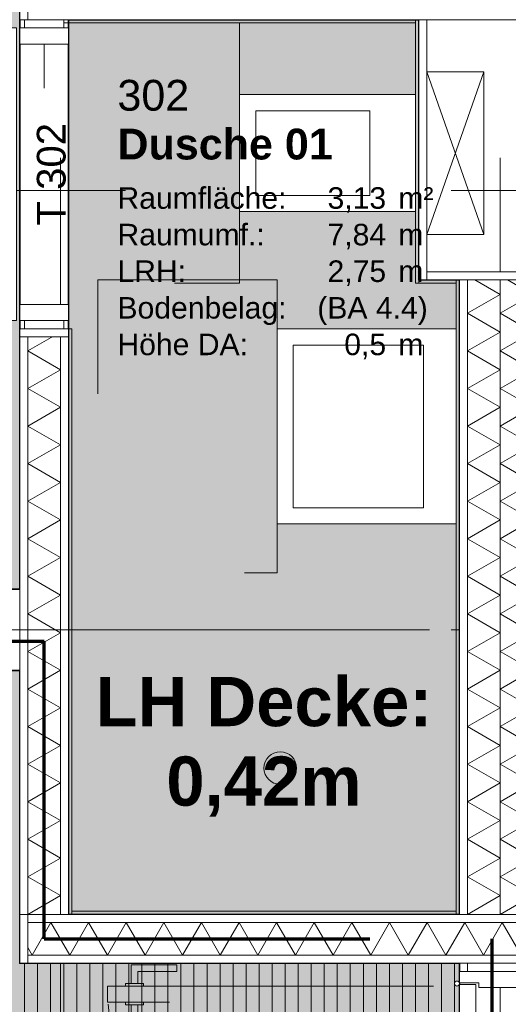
# Model space of a CAD drawing. Header units: metres. Extents: x -49 to 152, y -127 to 99.
# Tile 119 of 177: x -14.97 to -13.47, y -6.55 to -3.52. Entities that reach past the tile are written whole.
import ezdxf
from ezdxf.enums import TextEntityAlignment as Align

# ---------------------------------------------------------------- set-up
doc = ezdxf.new("R2010")
doc.units = ezdxf.units.M
for name, pattern in [('Achsen 01', [5.291531, 3.175, -1.058062, 0.352704, -0.705764]), ('gestrichelt - 01', [2, 1, -1]), ('Raster 01', [2, 1, -1])]:
    doc.linetypes.add(name, pattern=pattern)
for name, color, linetype, lineweight in [('024_Fliesen_Plattenarbeiten-340 Fliesen', 7, 'Continuous', 9), ('027_Tischlerarbeiten-340 Innentüren', 7, 'Continuous', 9), ('031_Metallbauarbeiten-340 Innentüren _ Elemente', 7, 'Continuous', 9), ('039_Trockenbauarbeiten-340 Gipskarton', 7, 'Continuous', 9), ('_1.35m (3D)', 7, 'Continuous', 9), ('_GRU (2D)', 7, 'Continuous', 9), ('_OG 3 (2D)', 7, 'Continuous', 9), ('_OG 3 - DS (2D)', 7, 'Continuous', 9), ('AV1-Brandschutzkonzept-Brandschutzkonzept', 7, 'Continuous', 5), ('AV1-Stempel-Raumstempel', 7, 'Continuous', 9), ('Keine', 7, 'Continuous', 9)]:
    doc.layers.add(name, color=color, linetype=linetype, lineweight=lineweight)
for name, color, linetype, lineweight, true_color in [('031_Metallbauarbeiten-350 Lamellendecke DS', 7, 'Continuous', 35, 0x666666), ('039_Trockenbauarbeiten-340 Dämmung', 7, 'Continuous', 9, 0xc0c0c0), ('039_Trockenbauarbeiten-350 Deckenspiegel', 7, 'Continuous', 35, 0x008011), ('045_Sanitärausstattung-allg.', 9, 'Continuous', 9, 0x808080), ('AV1-Achsen', 1, 'Achsen 01', 18, 0xff0000), ('AV1-Raster', 7, 'Raster 01', 9, 0xa6a6a6), ('AV1-Stempel-Türnummern', 7, 'Continuous', 100, 0x02abea)]:
    doc.layers.add(name, color=color, linetype=linetype, lineweight=lineweight, true_color=true_color)
doc.styles.add('Arial', font='arial.ttf')
doc.styles.add('Arial (bold)', font='arialbd.ttf')

# ---------------------------------------------------------------- blocks, each defined once
blk = doc.blocks.new('Group-4')
at = {"layer": 'AV1-Raster'}
for p, q in [((-14.85, -22.95), (-14.85, 1.35)), ((-13.5, -22.95), (-13.5, 1.35)), ((1.35, -4.05), (-40.5, -4.05)), ((1.35, -5.4), (-40.5, -5.4))]:
    blk.add_line(p, q, dxfattribs=at)
blk = doc.blocks.new('1.35m (3D)')
at = {"layer": 'AV1-Raster', "color": 7}
blk.add_blockref('Group-4', (0, 0), dxfattribs=at)
blk = doc.blocks.new('OG 3 - DS (2D)')
at = {"layer": '031_Metallbauarbeiten-350 Lamellendecke DS', "linetype": 'Continuous', "lineweight": 0, "transparency": 33554483}
blk.add_hatch(color=55, dxfattribs=at).paths.add_polyline_path([(-14.975, -3.375), (-16.075, -3.375), (-16.075, -5.275), (-14.975, -5.275)])
at = {"layer": '031_Metallbauarbeiten-350 Lamellendecke DS', "linetype": 'Continuous', "lineweight": 0, "transparency": 33554508}
blk.add_hatch(color=254, dxfattribs=at).paths.add_polyline_path([(-22.825, -5.525), (-22.825, -7.975), (-16.075, -7.975), (-16.075, -13.625), (-22.825, -13.625), (-22.825, -16.075), (-13.625, -16.075), (-13.625, -6.425), (-14.975, -6.425), (-14.975, -5.525)])
at = {"layer": '031_Metallbauarbeiten-350 Lamellendecke DS', "linetype": 'Continuous', "lineweight": 9, "transparency": 33554508}
h = blk.add_hatch(dxfattribs=at)
h.set_pattern_fill('Lamellendecke', color=252, style=0, pattern_type=2)
h.set_pattern_definition([(90, (0, 0), (0.04, 0), [])])
h.paths.add_polyline_path([(-22.825, -5.525), (-22.825, -7.975), (-16.075, -7.975), (-16.075, -13.625), (-22.825, -13.625), (-22.825, -16.075), (-13.625, -16.075), (-13.625, -6.425), (-14.975, -6.425), (-14.975, -5.525)])
at = {"layer": '039_Trockenbauarbeiten-350 Deckenspiegel', "linetype": 'Continuous', "lineweight": 0, "transparency": 33554483}
for points in [[(-16.075, -3.375), (-14.975, -3.375), (-14.975, -5.275), (-16.075, -5.275)], [(-14.825, -3.525), (-14.825, -6.275), (-13.625, -6.275), (-13.625, -4.325), (-13.75, -4.325), (-13.75, -3.525)]]:
    blk.add_hatch(color=106, dxfattribs=at).paths.add_polyline_path(points)
at = {"layer": '031_Metallbauarbeiten-350 Lamellendecke DS', "color": 251, "linetype": 'Continuous', "lineweight": 35, "transparency": 33554687, "flags": 128}
blk.add_lwpolyline([(-14.975, -3.375), (-16.075, -3.375), (-16.075, -5.275), (-14.975, -5.275)], close=True, dxfattribs=at)
at = {"layer": '031_Metallbauarbeiten-350 Lamellendecke DS', "flags": 128}
blk.add_lwpolyline([(-22.825, -5.525), (-22.825, -7.975), (-16.075, -7.975), (-16.075, -13.625), (-22.825, -13.625), (-22.825, -16.075), (-13.625, -16.075), (-13.625, -6.425), (-14.975, -6.425), (-14.975, -5.525)], close=True, dxfattribs=at)
at = {"layer": '039_Trockenbauarbeiten-350 Deckenspiegel', "flags": 128}
for points in [[(-16.075, -3.375), (-14.975, -3.375), (-14.975, -5.275), (-16.075, -5.275)], [(-14.825, -3.525), (-14.825, -6.275), (-13.625, -6.275), (-13.625, -4.325), (-13.75, -4.325), (-13.75, -3.525)]]:
    blk.add_lwpolyline(points, close=True, dxfattribs=at)
at = {"layer": '039_Trockenbauarbeiten-350 Deckenspiegel', "insert": (-14.2253, -5.76), "char_height": 0.15131, "attachment_point": 5, "line_spacing_factor": 0.969122, "style": 'Arial (bold)'}
blk.add_mtext('LH Decke: \\P0,42m', dxfattribs=at)
blk = doc.blocks.new('Group-65')
at = {"layer": '045_Sanitärausstattung-allg.', "linetype": 'Raster 01', "flags": 128}
blk.add_lwpolyline([(-14.3, -3.535), (-14.3, -4.335), (-14.9, -4.335), (-14.9, -3.535)], close=True, dxfattribs=at)
at = {"color": 255, "transparency": 33554559}
blk.add_wipeout([(-13.76, -3.755), (-13.76, -4.115), (-14.3, -4.115), (-14.3, -3.755)], dxfattribs=at).dxf.layer = '045_Sanitärausstattung-allg.'
at = {"layer": '045_Sanitärausstattung-allg.', "flags": 128}
for points in [[(-13.76, -3.755), (-13.76, -4.115), (-14.3, -4.115), (-14.3, -3.755)], [(-13.9, -3.805), (-13.9, -4.065), (-14.25, -4.065), (-14.25, -3.805)]]:
    blk.add_lwpolyline(points, close=True, dxfattribs=at)
blk = doc.blocks.new('Group-66')
at = {"layer": '045_Sanitärausstattung-allg.', "color": 7}
blk.add_blockref('Group-65', (0, 0), dxfattribs=at)
blk = doc.blocks.new('Group-67')
at = {"layer": '045_Sanitärausstattung-allg.', "linetype": 'Raster 01', "flags": 128}
blk.add_lwpolyline([(-14.185, -4.325), (-14.185, -5.225), (-14.735, -5.225), (-14.735, -4.325)], close=True, dxfattribs=at)
at = {"color": 255, "transparency": 33554559}
blk.add_wipeout([(-13.635, -4.475), (-13.635, -5.075), (-14.185, -5.075), (-14.185, -4.475)], dxfattribs=at).dxf.layer = '045_Sanitärausstattung-allg.'
at = {"layer": '045_Sanitärausstattung-allg.', "flags": 128}
for points in [[(-13.635, -4.475), (-13.635, -5.075), (-14.185, -5.075), (-14.185, -4.475)], [(-13.735, -4.525), (-13.735, -5.025), (-14.135, -5.025), (-14.135, -4.525)]]:
    blk.add_lwpolyline(points, close=True, dxfattribs=at)
blk = doc.blocks.new('Group-68')
at = {"layer": '045_Sanitärausstattung-allg.', "color": 7}
blk.add_blockref('Group-67', (0, 0), dxfattribs=at)
blk = doc.blocks.new('Group-192')
at = {"color": 255, "linetype": 'Continuous', "lineweight": 5}
blk.add_wipeout([(-6.275, 13.4), (-4.325, 13.4), (-4.325, 13.5), (-6.275, 13.5)], dxfattribs=at).dxf.layer = '039_Trockenbauarbeiten-340 Dämmung'
blk = doc.blocks.new('Group-193')
at = {"layer": '039_Trockenbauarbeiten-340 Dämmung', "transparency": 33554687, "flags": 128}
blk.add_lwpolyline([(-6.275, 13.5), (-6.2173, 13.4), (-6.1595, 13.5), (-6.1018, 13.4), (-6.0441, 13.5), (-5.9863, 13.4), (-5.9286, 13.5), (-5.8709, 13.4), (-5.8131, 13.5), (-5.7554, 13.4), (-5.6976, 13.5), (-5.6399, 13.4), (-5.5822, 13.5), (-5.5244, 13.4), (-5.4667, 13.5), (-5.409, 13.4), (-5.3512, 13.5), (-5.2935, 13.4), (-5.2358, 13.5), (-5.178, 13.4), (-5.1203, 13.5), (-5.0626, 13.4), (-5.0048, 13.5), (-4.9471, 13.4), (-4.8894, 13.5), (-4.8316, 13.4), (-4.7739, 13.5), (-4.7162, 13.4), (-4.6584, 13.5), (-4.6007, 13.4), (-4.5429, 13.5), (-4.4852, 13.4), (-4.4275, 13.5), (-4.3697, 13.4), (-4.325, 13.4775)], dxfattribs=at)
blk = doc.blocks.new('Group-194')
at = {"layer": '039_Trockenbauarbeiten-340 Dämmung'}
blk.add_blockref('Group-192', (0, 0), dxfattribs=at)
at = {"layer": '039_Trockenbauarbeiten-340 Dämmung', "transparency": 33554687}
blk.add_blockref('Group-193', (0, 0), dxfattribs=at)
blk = doc.blocks.new('Parametric Object-11')
at = {"layer": '039_Trockenbauarbeiten-340 Dämmung', "color": 7, "transparency": 33554687}
blk.add_blockref('Group-194', (0, 0), dxfattribs=at)
at = {"layer": '039_Trockenbauarbeiten-340 Dämmung', "color": 0, "flags": 1}
for tag in ['IFC_UUID', 'instanceID', 'prm0_name', 'prm0_type', 'prm0_value', 'prm1_name', 'prm1_type', 'prm1_value', 'prm2_name', 'prm2_type', 'prm2_value', 'prm3_name', 'prm3_type', 'prm3_value', 'prm4_name', 'prm4_type', 'prm4_value', 'prm5_name', 'prm5_type', 'prm5_value', 'prm6_name', 'prm6_type', 'prm6_value']:
    blk.add_attdef(tag, (-13.5, -6.275), '', height=0.00018, dxfattribs=at)
blk = doc.blocks.new('Group-195')
at = {"color": 255, "linetype": 'Continuous', "lineweight": 5}
blk.add_wipeout([(-6.275, 13.5), (-4.325, 13.5), (-4.325, 13.6), (-6.275, 13.6)], dxfattribs=at).dxf.layer = '039_Trockenbauarbeiten-340 Dämmung'
blk = doc.blocks.new('Group-196')
at = {"layer": '039_Trockenbauarbeiten-340 Dämmung', "transparency": 33554687, "flags": 128}
blk.add_lwpolyline([(-6.275, 13.6), (-6.2173, 13.5), (-6.1595, 13.6), (-6.1018, 13.5), (-6.0441, 13.6), (-5.9863, 13.5), (-5.9286, 13.6), (-5.8709, 13.5), (-5.8131, 13.6), (-5.7554, 13.5), (-5.6976, 13.6), (-5.6399, 13.5), (-5.5822, 13.6), (-5.5244, 13.5), (-5.4667, 13.6), (-5.409, 13.5), (-5.3512, 13.6), (-5.2935, 13.5), (-5.2358, 13.6), (-5.178, 13.5), (-5.1203, 13.6), (-5.0626, 13.5), (-5.0048, 13.6), (-4.9471, 13.5), (-4.8894, 13.6), (-4.8316, 13.5), (-4.7739, 13.6), (-4.7162, 13.5), (-4.6584, 13.6), (-4.6007, 13.5), (-4.5429, 13.6), (-4.4852, 13.5), (-4.4275, 13.6), (-4.3697, 13.5), (-4.325, 13.5775)], dxfattribs=at)
blk = doc.blocks.new('Group-197')
at = {"layer": '039_Trockenbauarbeiten-340 Dämmung'}
blk.add_blockref('Group-195', (0, 0), dxfattribs=at)
at = {"layer": '039_Trockenbauarbeiten-340 Dämmung', "transparency": 33554687}
blk.add_blockref('Group-196', (0, 0), dxfattribs=at)
blk = doc.blocks.new('Parametric Object-12')
at = {"layer": '039_Trockenbauarbeiten-340 Dämmung', "color": 7, "transparency": 33554687}
blk.add_blockref('Group-197', (0, 0), dxfattribs=at)
at = {"layer": '039_Trockenbauarbeiten-340 Dämmung', "color": 0, "flags": 1}
for tag in ['IFC_UUID', 'instanceID', 'prm0_name', 'prm0_type', 'prm0_value', 'prm1_name', 'prm1_type', 'prm1_value', 'prm2_name', 'prm2_type', 'prm2_value', 'prm3_name', 'prm3_type', 'prm3_value', 'prm4_name', 'prm4_type', 'prm4_value', 'prm5_name', 'prm5_type', 'prm5_value', 'prm6_name', 'prm6_type', 'prm6_value']:
    blk.add_attdef(tag, (-13.6, -6.275), '', height=0.00018, dxfattribs=at)
blk = doc.blocks.new('Group-204')
at = {"color": 255, "linetype": 'Continuous', "lineweight": 5}
blk.add_wipeout([(-6.275, 14.85), (-4.475, 14.85), (-4.475, 14.95), (-6.275, 14.95)], dxfattribs=at).dxf.layer = '039_Trockenbauarbeiten-340 Dämmung'
blk = doc.blocks.new('Group-205')
at = {"layer": '039_Trockenbauarbeiten-340 Dämmung', "transparency": 33554687, "flags": 128}
blk.add_lwpolyline([(-6.275, 14.95), (-6.2173, 14.85), (-6.1595, 14.95), (-6.1018, 14.85), (-6.0441, 14.95), (-5.9863, 14.85), (-5.9286, 14.95), (-5.8709, 14.85), (-5.8131, 14.95), (-5.7554, 14.85), (-5.6976, 14.95), (-5.6399, 14.85), (-5.5822, 14.95), (-5.5244, 14.85), (-5.4667, 14.95), (-5.409, 14.85), (-5.3512, 14.95), (-5.2935, 14.85), (-5.2358, 14.95), (-5.178, 14.85), (-5.1203, 14.95), (-5.0626, 14.85), (-5.0048, 14.95), (-4.9471, 14.85), (-4.8894, 14.95), (-4.8316, 14.85), (-4.7739, 14.95), (-4.7162, 14.85), (-4.6584, 14.95), (-4.6007, 14.85), (-4.5429, 14.95), (-4.4852, 14.85), (-4.475, 14.8677)], dxfattribs=at)
blk = doc.blocks.new('Group-206')
at = {"layer": '039_Trockenbauarbeiten-340 Dämmung'}
blk.add_blockref('Group-204', (0, 0), dxfattribs=at)
at = {"layer": '039_Trockenbauarbeiten-340 Dämmung', "transparency": 33554687}
blk.add_blockref('Group-205', (0, 0), dxfattribs=at)
blk = doc.blocks.new('Parametric Object-15')
at = {"layer": '039_Trockenbauarbeiten-340 Dämmung', "color": 7, "transparency": 33554687}
blk.add_blockref('Group-206', (0, 0), dxfattribs=at)
at = {"layer": '039_Trockenbauarbeiten-340 Dämmung', "color": 0, "flags": 1}
for tag in ['IFC_UUID', 'instanceID', 'prm0_name', 'prm0_type', 'prm0_value', 'prm1_name', 'prm1_type', 'prm1_value', 'prm2_name', 'prm2_type', 'prm2_value', 'prm3_name', 'prm3_type', 'prm3_value', 'prm4_name', 'prm4_type', 'prm4_value', 'prm5_name', 'prm5_type', 'prm5_value', 'prm6_name', 'prm6_type', 'prm6_value']:
    blk.add_attdef(tag, (-14.95, -6.275), '', height=0.00018, dxfattribs=at)
blk = doc.blocks.new('Group-207')
at = {"color": 255, "linetype": 'Continuous', "lineweight": 5}
blk.add_wipeout([(-6.3, 12.05), (-6.3, 14.95), (-6.4, 14.95), (-6.4, 12.05)], dxfattribs=at).dxf.layer = '039_Trockenbauarbeiten-340 Dämmung'
blk = doc.blocks.new('Group-208')
at = {"layer": '039_Trockenbauarbeiten-340 Dämmung', "transparency": 33554687, "flags": 128}
blk.add_lwpolyline([(-6.4, 12.05), (-6.3, 12.1077), (-6.4, 12.1655), (-6.3, 12.2232), (-6.4, 12.2809), (-6.3, 12.3387), (-6.4, 12.3964), (-6.3, 12.4541), (-6.4, 12.5119), (-6.3, 12.5696), (-6.4, 12.6274), (-6.3, 12.6851), (-6.4, 12.7428), (-6.3, 12.8006), (-6.4, 12.8583), (-6.3, 12.916), (-6.4, 12.9738), (-6.3, 13.0315), (-6.4, 13.0892), (-6.3, 13.147), (-6.4, 13.2047), (-6.3, 13.2624), (-6.4, 13.3202), (-6.3, 13.3779), (-6.4, 13.4356), (-6.3, 13.4934), (-6.4, 13.5511), (-6.3, 13.6088), (-6.4, 13.6666), (-6.3, 13.7243), (-6.4, 13.7821), (-6.3, 13.8398), (-6.4, 13.8975), (-6.3, 13.9553), (-6.4, 14.013), (-6.3, 14.0707), (-6.4, 14.1285), (-6.3, 14.1862), (-6.4, 14.2439), (-6.3, 14.3017), (-6.4, 14.3594), (-6.3, 14.4171), (-6.4, 14.4749), (-6.3, 14.5326), (-6.4, 14.5903), (-6.3, 14.6481), (-6.4, 14.7058), (-6.3, 14.7635), (-6.4, 14.8213), (-6.3, 14.879), (-6.4, 14.9368), (-6.3771, 14.95)], dxfattribs=at)
blk = doc.blocks.new('Group-209')
at = {"layer": '039_Trockenbauarbeiten-340 Dämmung'}
blk.add_blockref('Group-207', (0, 0), dxfattribs=at)
at = {"layer": '039_Trockenbauarbeiten-340 Dämmung', "transparency": 33554687}
blk.add_blockref('Group-208', (0, 0), dxfattribs=at)
blk = doc.blocks.new('Parametric Object-16')
at = {"layer": '039_Trockenbauarbeiten-340 Dämmung', "color": 7, "transparency": 33554687}
blk.add_blockref('Group-209', (0, 0), dxfattribs=at)
at = {"layer": '039_Trockenbauarbeiten-340 Dämmung', "color": 0, "flags": 1}
for tag in ['IFC_UUID', 'instanceID', 'prm0_name', 'prm0_type', 'prm0_value', 'prm1_name', 'prm1_type', 'prm1_value', 'prm2_name', 'prm2_type', 'prm2_value', 'prm3_name', 'prm3_type', 'prm3_value', 'prm4_name', 'prm4_type', 'prm4_value', 'prm5_name', 'prm5_type', 'prm5_value', 'prm6_name', 'prm6_type', 'prm6_value']:
    blk.add_attdef(tag, (-14.95, -6.4), '', height=0.00018, dxfattribs=at)
blk = doc.blocks.new('Group-356')
at = {"layer": '031_Metallbauarbeiten-340 Innentüren _ Elemente', "insert": (-14.8329, -4), "char_height": 0.08826, "attachment_point": 8, "rotation": 90, "line_spacing_factor": 0.965511, "style": 'Arial'}
blk.add_mtext('T 302', dxfattribs=at)
at = {"layer": 'AV1-Stempel-Türnummern', "color": 0, "flags": 1}
for tag in ['Türnummer', 'Lichte_Breite', 'Panikfunktion', 'AT-Nr.', 'Schallschutzklasse']:
    blk.add_attdef(tag, (-14.971, -4.1591), '', height=0.00018, dxfattribs=at)
blk = doc.blocks.new('Group-613')
at = {"layer": '045_Sanitärausstattung-allg.'}
for p, q in [((-13.725, -3.685), (-13.55, -4.185)), ((-13.725, -4.185), (-13.55, -3.685))]:
    blk.add_line(p, q, dxfattribs=at)
at = {"layer": '045_Sanitärausstattung-allg.', "flags": 128}
blk.add_lwpolyline([(-13.55, -3.685), (-13.55, -4.185), (-13.725, -4.185), (-13.725, -3.685)], close=True, dxfattribs=at)
blk = doc.blocks.new('Raumstempel - Symbol - 2')
at = {"layer": 'AV1-Stempel-Raumstempel', "attachment_point": 1, "line_spacing_factor": 0.969524, "style": 'Arial'}
for s, insert, char_height in [('Raumfläche:', (0.15, -0.5049), 0.066198), ('m²', (1.0125, -0.5049), 0.0662), ('Raumumf.:', (0.15, -0.6174), 0.0662), ('m', (1.0125, -0.6174), 0.0662), ('LRH:', (0.15, -0.7299), 0.0662), ('m', (1.0125, -0.7299), 0.0662), ('Bodenbelag:', (0.15, -0.8424), 0.066198), ('Höhe DA:', (0.15, -0.9549), 0.0662), ('m', (1.0125, -0.9549), 0.0662)]:
    blk.add_mtext(s, dxfattribs=dict(at, insert=insert, char_height=char_height))
at = {"layer": 'AV1-Stempel-Raumstempel'}
for tag, style, p in [('Raumnummer', 'Arial', (0.15, -0.175)), ('Raumname', 'Arial (bold)', (0.15, -0.325))]:
    blk.add_attdef(tag, text='', height=0.0946, dxfattribs=dict(at, style=style)).set_placement(p, align=Align.TOP_LEFT)
at = {"layer": 'AV1-Stempel-Raumstempel', "style": 'Arial'}
for tag, p in [('Raumfläche', (0.975, -0.5049)), ('Raumumfang', (0.975, -0.6174)), ('LRH', (0.975, -0.7299)), ('Bodendetail', (1.1028, -0.8424)), ('Höhe_DA', (0.975, -0.9549))]:
    blk.add_attdef(tag, text='', height=0.0662, dxfattribs=at).set_placement(p, align=Align.TOP_RIGHT)
at = {"layer": 'Keine', "color": 0, "flags": 1}
for tag, p in [('Bodenbelag', (0, -1.3327)), ('Decke', (0, -1.5029))]:
    blk.add_attdef(tag, p, '', height=0.0946, dxfattribs=at)
blk = doc.blocks.new('Group-675')
at = {"layer": '027_Tischlerarbeiten-340 Innentüren', "color": 253, "linetype": 'gestrichelt - 01', "lineweight": 9, "transparency": 33554687, "flags": 128}
for points in [[(-14.6325, -6.4875), (-14.6125, -6.4875), (-14.6125, -6.45), (-14.4925, -6.45), (-14.4925, -6.43), (-14.6325, -6.43)], [(-14.705, -6.495), (-13.635, -6.495), (-13.635, -6.545), (-14.705, -6.545)], [(-14.65, -6.4875), (-14.595, -6.4875), (-14.595, -6.495), (-14.65, -6.495)], [(-14.65, -6.545), (-14.595, -6.545), (-14.595, -6.5525), (-14.65, -6.5525)], [(-14.6325, -6.5525), (-14.6125, -6.5525), (-14.6125, -6.59), (-14.4925, -6.59), (-14.4925, -6.61), (-14.6325, -6.61)]]:
    blk.add_lwpolyline(points, close=True, dxfattribs=at)
at = {"layer": '027_Tischlerarbeiten-340 Innentüren', "color": 253, "linetype": 'gestrichelt - 01', "lineweight": 9, "transparency": 33554687}
blk.add_arc((-13.6325, -6.4875), 1.0725, 183.3837, 270.4419, dxfattribs=at)
at = {"color": 255}
for points in [[(-13.6, -6.425), (-13.45, -6.425), (-13.45, -6.45), (-13.6, -6.45)], [(-13.6, -7.6), (-13.45, -7.6), (-13.45, -7.625), (-13.6, -7.625)]]:
    blk.add_wipeout(points, dxfattribs=at).dxf.layer = '027_Tischlerarbeiten-340 Innentüren'
at = {"layer": '027_Tischlerarbeiten-340 Innentüren', "flags": 128}
for points in [[(-13.6, -6.425), (-13.45, -6.425), (-13.45, -6.45), (-13.6, -6.45)], [(-13.6, -7.6), (-13.45, -7.6), (-13.45, -7.625), (-13.6, -7.625)]]:
    blk.add_lwpolyline(points, close=True, dxfattribs=at)
at = {"color": 255}
blk.add_wipeout([(-13.625, -7.565), (-13.565, -7.565), (-13.565, -7.55), (-13.425, -7.55), (-13.425, -7.6), (-13.625, -7.6)], dxfattribs=at).dxf.layer = '027_Tischlerarbeiten-340 Innentüren'
at = {"layer": '027_Tischlerarbeiten-340 Innentüren', "flags": 128}
blk.add_lwpolyline([(-13.625, -7.565), (-13.565, -7.565), (-13.565, -7.55), (-13.425, -7.55), (-13.425, -7.6), (-13.625, -7.6)], close=True, dxfattribs=at)
at = {"color": 255}
blk.add_wipeout([(-13.625, -6.49), (-13.575, -6.49), (-13.575, -7.56), (-13.625, -7.56)], dxfattribs=at).dxf.layer = '027_Tischlerarbeiten-340 Innentüren'
at = {"layer": '027_Tischlerarbeiten-340 Innentüren', "flags": 128}
blk.add_lwpolyline([(-13.625, -6.49), (-13.575, -6.49), (-13.575, -7.56), (-13.625, -7.56)], close=True, dxfattribs=at)
at = {"color": 255}
for points in [[(-13.625, -6.485), (-13.565, -6.485), (-13.565, -6.5), (-13.425, -6.5), (-13.425, -6.45), (-13.625, -6.45)], [(-13.6325, -7.4875), (-13.6325, -7.4675), (-13.67, -7.4675), (-13.67, -7.3475), (-13.69, -7.3475), (-13.69, -7.4875)], [(-13.5675, -7.4875), (-13.5675, -7.4675), (-13.53, -7.4675), (-13.53, -7.3475), (-13.51, -7.3475), (-13.51, -7.4875)]]:
    blk.add_wipeout(points, dxfattribs=at).dxf.layer = '027_Tischlerarbeiten-340 Innentüren'
at = {"layer": '027_Tischlerarbeiten-340 Innentüren', "flags": 128}
for points in [[(-13.625, -6.485), (-13.565, -6.485), (-13.565, -6.5), (-13.425, -6.5), (-13.425, -6.45), (-13.625, -6.45)], [(-13.6325, -7.4875), (-13.6325, -7.4675), (-13.67, -7.4675), (-13.67, -7.3475), (-13.69, -7.3475), (-13.69, -7.4875)], [(-13.5675, -7.4875), (-13.5675, -7.4675), (-13.53, -7.4675), (-13.53, -7.3475), (-13.51, -7.3475), (-13.51, -7.4875)]]:
    blk.add_lwpolyline(points, close=True, dxfattribs=at)
at = {"color": 255}
for points in [[(-13.64, -6.4875), (-13.6378, -6.4822), (-13.6325, -6.48), (-13.6272, -6.4822), (-13.625, -6.4875), (-13.6272, -6.4928), (-13.6325, -6.495), (-13.6378, -6.4928)], [(-13.6325, -7.45), (-13.625, -7.45), (-13.625, -7.505), (-13.6325, -7.505)], [(-13.575, -7.45), (-13.5675, -7.45), (-13.5675, -7.505), (-13.575, -7.505)]]:
    blk.add_wipeout(points, dxfattribs=at).dxf.layer = '027_Tischlerarbeiten-340 Innentüren'
at = {"layer": '027_Tischlerarbeiten-340 Innentüren', "flags": 128}
for points in [[(-13.6325, -7.45), (-13.625, -7.45), (-13.625, -7.505), (-13.6325, -7.505)], [(-13.575, -7.45), (-13.5675, -7.45), (-13.5675, -7.505), (-13.575, -7.505)]]:
    blk.add_lwpolyline(points, close=True, dxfattribs=at)
at = {"layer": '027_Tischlerarbeiten-340 Innentüren'}
blk.add_circle((-13.6325, -6.4875), 0.0075, dxfattribs=at)
blk = doc.blocks.new('COE - Innentür Schiebe 2')
at = {"layer": '027_Tischlerarbeiten-340 Innentüren', "color": 8, "linetype": 'gestrichelt - 01'}
blk.add_line((-0.8875, 0.1803), (-0.0625, 0.1803), dxfattribs=at)
at = {"layer": '027_Tischlerarbeiten-340 Innentüren', "color": 8, "lineweight": 5, "flags": 128}
blk.add_lwpolyline([(-0.8855, 0.1797), (-0.8875, 0.1803), (-0.8855, 0.1808)], dxfattribs=at)
at = {"layer": '027_Tischlerarbeiten-340 Innentüren', "color": 8, "linetype": 'gestrichelt - 01', "flags": 128}
blk.add_lwpolyline([(-1.775, 0.135), (-0.875, 0.135), (-0.875, 0.085), (-1.775, 0.085)], close=True, dxfattribs=at)
at = {"color": 255}
for points in [[(-0.95, -0.06), (-0.95, 0.06), (-0.925, 0.06), (-0.925, -0.06)], [(-0.025, -0.06), (-0.025, 0.06), (0, 0.06), (0, -0.06)]]:
    blk.add_wipeout(points, dxfattribs=at).dxf.layer = '027_Tischlerarbeiten-340 Innentüren'
at = {"layer": '027_Tischlerarbeiten-340 Innentüren', "flags": 128}
for points in [[(-0.95, -0.06), (-0.95, 0.06), (-0.925, 0.06), (-0.925, -0.06)], [(-0.025, -0.06), (-0.025, 0.06), (0, 0.06), (0, -0.06)]]:
    blk.add_lwpolyline(points, close=True, dxfattribs=at)
at = {"color": 255}
for points in [[(-0.875, 0.075), (-0.875, -0.075), (-0.925, -0.075), (-0.925, 0.075)], [(-0.075, -0.075), (-0.075, 0.075), (-0.025, 0.075), (-0.025, -0.075)]]:
    blk.add_wipeout(points, dxfattribs=at).dxf.layer = '027_Tischlerarbeiten-340 Innentüren'
at = {"layer": '027_Tischlerarbeiten-340 Innentüren', "flags": 128}
for points in [[(-0.875, 0.075), (-0.875, -0.075), (-0.925, -0.075), (-0.925, 0.075)], [(-0.075, -0.075), (-0.075, 0.075), (-0.025, 0.075), (-0.025, -0.075)]]:
    blk.add_lwpolyline(points, close=True, dxfattribs=at)
at = {"color": 255}
blk.add_wipeout([(-0.925, 0.135), (-0.025, 0.135), (-0.025, 0.085), (-0.925, 0.085)], dxfattribs=at).dxf.layer = '027_Tischlerarbeiten-340 Innentüren'
at = {"layer": '027_Tischlerarbeiten-340 Innentüren', "flags": 128}
blk.add_lwpolyline([(-0.925, 0.135), (-0.025, 0.135), (-0.025, 0.085), (-0.925, 0.085)], close=True, dxfattribs=at)
blk = doc.blocks.new('Group-853')
at = {"layer": '045_Sanitärausstattung-allg.'}
blk.add_circle((-14.175, -5.825), 0.05, dxfattribs=at)
blk = doc.blocks.new('OG 3 (2D)')
at = {"layer": '039_Trockenbauarbeiten-340 Dämmung', "rotation": 90}
for name in ['Parametric Object-11', 'Parametric Object-15', 'Parametric Object-16']:
    blk.add_blockref(name, (0, 0), dxfattribs=at)
at = {"layer": '045_Sanitärausstattung-allg.', "color": 7}
for name in ['Group-66', 'Group-853']:
    blk.add_blockref(name, (0, 0), dxfattribs=at)
at = {"color": 255}
blk.add_wipeout([(-14.975, -3.375), (-14.95, -3.375), (-14.95, -3.525), (-14.975, -3.525)], dxfattribs=at).dxf.layer = '039_Trockenbauarbeiten-340 Gipskarton'
at = {"layer": '024_Fliesen_Plattenarbeiten-340 Fliesen', "linetype": 'Continuous', "lineweight": 0}
blk.add_hatch(color=140, dxfattribs=at).paths.add_polyline_path([(-14.825, -3.525), (-13.76, -3.525), (-13.76, -3.535), (-14.825, -3.535)])
at = {"layer": '024_Fliesen_Plattenarbeiten-340 Fliesen', "flags": 128}
blk.add_lwpolyline([(-14.825, -3.525), (-13.76, -3.525), (-13.76, -3.535), (-14.825, -3.535)], close=True, dxfattribs=at)
at = {"layer": '039_Trockenbauarbeiten-340 Gipskarton', "flags": 128}
blk.add_lwpolyline([(-14.975, -3.375), (-14.95, -3.375), (-14.95, -3.525), (-14.975, -3.525)], close=True, dxfattribs=at)
at = {"layer": 'AV1-Brandschutzkonzept-Brandschutzkonzept', "color": 40, "linetype": 'gestrichelt - 01', "lineweight": 70, "true_color": 0xffc000, "transparency": 33554687}
blk.add_line((-14.9, -6.35), (-13.525, -6.35), dxfattribs=at)
at = {"layer": '039_Trockenbauarbeiten-340 Dämmung', "rotation": 90}
blk.add_blockref('Parametric Object-12', (0, 0), dxfattribs=at)
at = {"layer": '045_Sanitärausstattung-allg.', "color": 7}
blk.add_blockref('Group-68', (0, 0), dxfattribs=at)
at = {"layer": 'AV1-Stempel-Türnummern', "color": 7}
blk.add_blockref('Group-356', (0, 0), dxfattribs=at)
at = {"color": 255}
for points in [[(-14.85, -4.5), (-14.825, -4.5), (-14.825, -6.275), (-14.85, -6.275)], [(-14.975, -6.4), (-12.05, -6.4), (-12.05, -6.425), (-14.975, -6.425)]]:
    blk.add_wipeout(points, dxfattribs=at).dxf.layer = '039_Trockenbauarbeiten-340 Gipskarton'
at = {"layer": '039_Trockenbauarbeiten-340 Dämmung', "flags": 128}
for points in [[(-13.6, -6.275), (-13.6, -4.325), (-13.5, -4.325), (-13.5, -6.275)], [(-13.5, -6.275), (-13.5, -4.325), (-13.4, -4.325), (-13.4, -6.275)]]:
    blk.add_lwpolyline(points, close=True, dxfattribs=at)
at = {"layer": '039_Trockenbauarbeiten-340 Gipskarton', "flags": 128}
for points in [[(-14.85, -4.5), (-14.825, -4.5), (-14.825, -6.275), (-14.85, -6.275)], [(-14.975, -6.4), (-12.05, -6.4), (-12.05, -6.425), (-14.975, -6.425)]]:
    blk.add_lwpolyline(points, close=True, dxfattribs=at)
at = {"layer": 'AV1-Brandschutzkonzept-Brandschutzkonzept', "color": 40, "linetype": 'gestrichelt - 01', "lineweight": 70, "true_color": 0xffc000, "transparency": 33554687}
blk.add_line((-13.525, -6.5), (-13.525, -6.35), dxfattribs=at)
at = {"layer": '027_Tischlerarbeiten-340 Innentüren', "color": 7}
blk.add_blockref('Group-675', (0, 0), dxfattribs=at)
at = {"color": 255}
blk.add_wipeout([(-14.975, -6.275), (-12.05, -6.275), (-12.05, -6.3), (-14.975, -6.3)], dxfattribs=at).dxf.layer = '039_Trockenbauarbeiten-340 Gipskarton'
at = {"layer": '024_Fliesen_Plattenarbeiten-340 Fliesen', "linetype": 'Continuous', "lineweight": 0}
for points in [[(-13.635, -6.275), (-13.635, -4.325), (-13.625, -4.325), (-13.625, -6.275)], [(-14.815, -4.475), (-14.815, -6.275), (-14.825, -6.275), (-14.825, -4.475)], [(-14.815, -6.265), (-13.635, -6.265), (-13.635, -6.275), (-14.815, -6.275)]]:
    blk.add_hatch(color=140, dxfattribs=at).paths.add_polyline_path(points)
at = {"layer": '024_Fliesen_Plattenarbeiten-340 Fliesen', "flags": 128}
for points in [[(-13.635, -6.275), (-13.635, -4.325), (-13.625, -4.325), (-13.625, -6.275)], [(-14.815, -4.475), (-14.815, -6.275), (-14.825, -6.275), (-14.825, -4.475)], [(-14.815, -6.265), (-13.635, -6.265), (-13.635, -6.275), (-14.815, -6.275)]]:
    blk.add_lwpolyline(points, close=True, dxfattribs=at)
at = {"layer": '039_Trockenbauarbeiten-340 Gipskarton', "flags": 128}
blk.add_lwpolyline([(-14.975, -6.275), (-12.05, -6.275), (-12.05, -6.3), (-14.975, -6.3)], close=True, dxfattribs=at)
at = {"layer": 'AV1-Brandschutzkonzept-Brandschutzkonzept', "color": 40, "linetype": 'gestrichelt - 01', "lineweight": 70, "true_color": 0xffc000, "transparency": 33554687}
for p, q in [((-14.9, -6.35), (-14.9, -5.4351)), ((-13.525, -14.725), (-13.525, -6.35))]:
    blk.add_line(p, q, dxfattribs=at)
at = {"color": 255}
for points in [[(-13.725, -4.3), (-13.725, -4.325), (-13.275, -4.325), (-13.275, -4.3)], [(-14.975, -4.5), (-14.95, -4.5), (-14.95, -6.275), (-14.975, -6.275)]]:
    blk.add_wipeout(points, dxfattribs=at).dxf.layer = '039_Trockenbauarbeiten-340 Gipskarton'
at = {"layer": '039_Trockenbauarbeiten-340 Gipskarton', "flags": 128}
for points in [[(-13.725, -4.3), (-13.725, -4.325), (-13.275, -4.325), (-13.275, -4.3)], [(-14.975, -4.5), (-14.95, -4.5), (-14.95, -6.275), (-14.975, -6.275)]]:
    blk.add_lwpolyline(points, close=True, dxfattribs=at)
at = {"layer": 'AV1-Brandschutzkonzept-Brandschutzkonzept', "color": 40, "linetype": 'gestrichelt - 01', "lineweight": 70, "true_color": 0xffc000, "transparency": 33554687}
blk.add_line((-15.05, -5.4351), (-14.9, -5.4351), dxfattribs=at)
at = {"color": 255}
for points in [[(-13.725, -3.525), (-13.75, -3.525), (-13.75, -4.325), (-13.725, -4.325)], [(-13.625, -6.275), (-13.6, -6.275), (-13.6, -4.325), (-13.625, -4.325)], [(-14.825, -4.475), (-14.825, -4.5), (-14.975, -4.5), (-14.975, -4.475)], [(-14.975, -6.275), (-14.95, -6.275), (-14.95, -6.425), (-14.975, -6.425)]]:
    blk.add_wipeout(points, dxfattribs=at).dxf.layer = '039_Trockenbauarbeiten-340 Gipskarton'
at = {"layer": '024_Fliesen_Plattenarbeiten-340 Fliesen', "linetype": 'Continuous', "lineweight": 0}
for points in [[(-13.75, -3.525), (-13.75, -4.335), (-13.76, -4.335), (-13.76, -3.525)], [(-13.75, -4.325), (-13.635, -4.325), (-13.635, -4.335), (-13.75, -4.335)]]:
    blk.add_hatch(color=140, dxfattribs=at).paths.add_polyline_path(points)
at = {"layer": '024_Fliesen_Plattenarbeiten-340 Fliesen', "flags": 128}
for points in [[(-13.75, -3.525), (-13.75, -4.335), (-13.76, -4.335), (-13.76, -3.525)], [(-13.75, -4.325), (-13.635, -4.325), (-13.635, -4.335), (-13.75, -4.335)]]:
    blk.add_lwpolyline(points, close=True, dxfattribs=at)
at = {"layer": '039_Trockenbauarbeiten-340 Gipskarton', "flags": 128}
for points in [[(-13.725, -3.525), (-13.75, -3.525), (-13.75, -4.325), (-13.725, -4.325)], [(-13.625, -6.275), (-13.6, -6.275), (-13.6, -4.325), (-13.625, -4.325)], [(-14.825, -4.475), (-14.825, -4.5), (-14.975, -4.5), (-14.975, -4.475)], [(-14.975, -6.275), (-14.95, -6.275), (-14.95, -6.425), (-14.975, -6.425)]]:
    blk.add_lwpolyline(points, close=True, dxfattribs=at)
at = {"layer": '045_Sanitärausstattung-allg.', "color": 7}
blk.add_blockref('Group-613', (0, 0), dxfattribs=at)
at = {"layer": 'AV1-Stempel-Raumstempel'}
blk.add_blockref('Raumstempel - Symbol - 2', (-14.825, -3.535), dxfattribs=at).add_auto_attribs({'Raumname': 'Dusche 01', 'Raumnummer': '302', 'Bodendetail': '(BA 4.4)', 'Raumfläche': '3,13', 'LRH': '2,75', 'Raumumfang': '7,84', 'Höhe_DA': '0,5'})
at = {"color": 255}
blk.add_wipeout([(-12.05, -3.4), (-12.05, -3.525), (-12.15, -3.525), (-12.15, -3.5), (-14.85, -3.5), (-14.85, -3.525), (-14.95, -3.525), (-14.95, -3.4)], dxfattribs=at).dxf.layer = '039_Trockenbauarbeiten-340 Dämmung'
at = {"layer": '039_Trockenbauarbeiten-340 Dämmung', "flags": 128}
blk.add_lwpolyline([(-12.05, -3.4), (-12.05, -3.525), (-12.15, -3.525), (-12.15, -3.5), (-14.85, -3.5), (-14.85, -3.525), (-14.95, -3.525), (-14.95, -3.4)], close=True, dxfattribs=at)
at = {"color": 255}
blk.add_wipeout([(-14.95, -3.525), (-12.05, -3.525), (-12.05, -3.5), (-14.95, -3.5)], dxfattribs=at).dxf.layer = '039_Trockenbauarbeiten-340 Gipskarton'
at = {"layer": '039_Trockenbauarbeiten-340 Gipskarton', "flags": 128}
blk.add_lwpolyline([(-14.95, -3.525), (-12.05, -3.525), (-12.05, -3.5), (-14.95, -3.5)], close=True, dxfattribs=at)
at = {"layer": '027_Tischlerarbeiten-340 Innentüren', "color": 7, "rotation": 90}
blk.add_blockref('COE - Innentür Schiebe 2', (-14.9, -3.525), dxfattribs=at)
blk = doc.blocks.new('Group-883')
at = {"layer": 'AV1-Achsen'}
blk.add_line((-43.35, -5.4), (4.2, -5.4), dxfattribs=at)
blk = doc.blocks.new('GRU (2D)')
at = {"layer": 'AV1-Achsen', "color": 7}
blk.add_blockref('Group-883', (0, 0), dxfattribs=at)

msp = doc.modelspace()

# ---------------------------------------------------------------- block references
at = {"layer": '_1.35m (3D)'}
msp.add_blockref('1.35m (3D)', (0, 0), dxfattribs=at)

# ---------------------------------------------------------------- next in the draw order: block references
at = {"layer": '_OG 3 - DS (2D)'}
msp.add_blockref('OG 3 - DS (2D)', (0, 0), dxfattribs=at)

# ---------------------------------------------------------------- next in the draw order: block references
at = {"layer": '_OG 3 (2D)'}
msp.add_blockref('OG 3 (2D)', (0, 0), dxfattribs=at)

# ---------------------------------------------------------------- next in the draw order: block references
at = {"layer": '_GRU (2D)'}
msp.add_blockref('GRU (2D)', (0, 0), dxfattribs=at)

doc.saveas('drawing.dxf')
